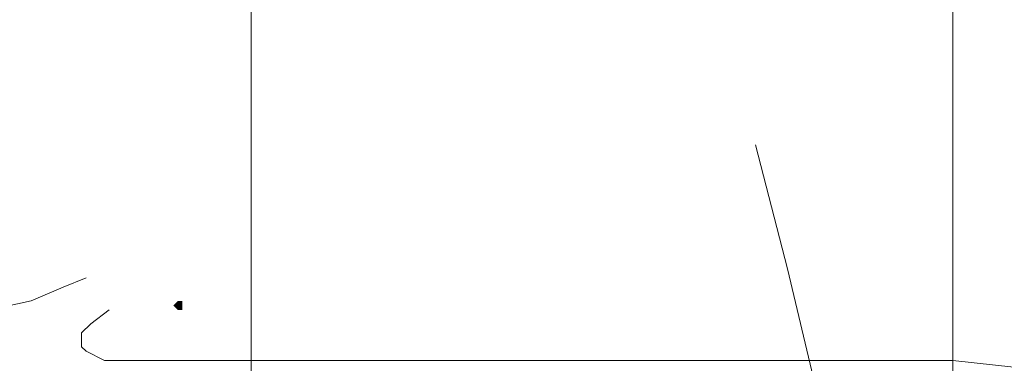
# Model space of a CAD drawing. Header units: millimetres. Extents: x -3176 to 162662, y -36434 to 57907.
# Tile 90 of 155: x 83225 to 85511, y 50740 to 51538. Entities that reach past the tile are written whole.
import ezdxf

# ---------------------------------------------------------------- set-up
doc = ezdxf.new("R2010")
doc.units = ezdxf.units.MM
doc.linetypes.add('1-Sheet - 32170-CIV-6170-DW-2035-015-01 - RZUTY$0$IMPORT-HIDDENX2 _6_', pattern=[238125000.0, 158750000.0, -79375000.0])
doc.layers.get('0').update_dxf_attribs({"lineweight": 5})
doc.layers.add('1-Sheet - 32170-CIV-6170-DW-2035-015-01 - RZUTY$0$CIV_KEYPLAN', color=8, linetype='Continuous', lineweight=0)
doc.layers.add('1-Sheet - 32170-CIV-6170-DW-2035-015-01 - RZUTY$0$PLAN ORIENTACYJNY _KEY PLAN__dwg _3_', color=8, linetype='Continuous', lineweight=0)

# ---------------------------------------------------------------- blocks, each defined once
blk = doc.blocks.new('1-Sheet - 32170-CIV-6170-DW-2035-015-01 - RZUTY$0$PLAN ORIENTACYJNY _KEY PLAN__dwg_A$Ccfc037ab-730732-A_KEY_PLAN')
at = {"layer": '1-Sheet - 32170-CIV-6170-DW-2035-015-01 - RZUTY$0$CIV_KEYPLAN'}
blk.add_hatch(color=256, dxfattribs=at).paths.add_polyline_path([(2146.11, 2547.83), (2147.18, 2547.83), (2147.18, 2549.95), (2146.11, 2549.95), (2145.05, 2548.89)])
at = {"layer": '1-Sheet - 32170-CIV-6170-DW-2035-015-01 - RZUTY$0$CIV_KEYPLAN', "flags": 128}
for points in [[(2499.49, 2293.44), (2494.16, 2293.44), (2477.13, 2292.38), (2467.55, 2292.38), (2459.04, 2291.31), (2450.52, 2293.44), (2447.33, 2295.57), (2440.94, 2300.89), (2436.69, 2307.28), (2433.49, 2311.54), (2431.37, 2315.79), (2412.21, 2365.82), (2379.21, 2445.65), (2355.79, 2500.99), (2350.47, 2516.96), (2322.8, 2521.22), (2296.19, 2521.22), (2287.67, 2557.41), (2280.22, 2586.14)], [(2124.83, 2555.28), (2119.5, 2553.15), (2112.05, 2549.95), (2102.47, 2547.83), (2095.02, 2545.7), (2087.57, 2544.63), (2075.86, 2543.57), (2069.48, 2543.57), (2060.96, 2542.5), (2034.35, 2542.5), (2008.81, 2543.57)], [(2130.15, 2547.83), (2125.89, 2544.63), (2123.76, 2542.5), (2123.76, 2539.31), (2124.83, 2538.25), (2129.08, 2536.12), (2325.99, 2536.12), (2345.15, 2533.99), (2358.99, 2531.86), (2373.89, 2529.73), (2387.73, 2528.67), (2413.27, 2524.41), (2439.88, 2516.96), (2466.49, 2498.86), (2480.33, 2488.22), (2495.23, 2482.9), (2512.26, 2482.9), (2658.08, 2513.77), (2783.67, 2539.31)]]:
    blk.add_lwpolyline(points, dxfattribs=at)
blk = doc.blocks.new('1-Sheet - 32170-CIV-6170-DW-2035-015-01 - RZUTY$0$PLAN ORIENTACYJNY _KEY PLAN__dwg_A$Cf23b0f8a-730733-A_KEY_PLAN')
at = {"layer": '1-Sheet - 32170-CIV-6170-DW-2035-015-01 - RZUTY$0$CIV_KEYPLAN', "linetype": '1-Sheet - 32170-CIV-6170-DW-2035-015-01 - RZUTY$0$IMPORT-HIDDENX2 _6_'}
for p, q in [((2163.14, 2850.11), (2163.14, 189.17)), ((2325.99, 2850.11), (2325.99, 189.17))]:
    blk.add_line(p, q, dxfattribs=at)
blk = doc.blocks.new('1-Sheet - 32170-CIV-6170-DW-2035-015-01 - RZUTY')
at = {"layer": '1-Sheet - 32170-CIV-6170-DW-2035-015-01 - RZUTY$0$PLAN ORIENTACYJNY _KEY PLAN__dwg _3_', "color": 252}
for name in ['1-Sheet - 32170-CIV-6170-DW-2035-015-01 - RZUTY$0$PLAN ORIENTACYJNY _KEY PLAN__dwg_A$Cf23b0f8a-730733-A_KEY_PLAN', '1-Sheet - 32170-CIV-6170-DW-2035-015-01 - RZUTY$0$PLAN ORIENTACYJNY _KEY PLAN__dwg_A$Ccfc037ab-730732-A_KEY_PLAN']:
    blk.add_blockref(name, (2763.96, 0), dxfattribs=at)

msp = doc.modelspace()

# ---------------------------------------------------------------- block references
at = {"xscale": 10, "yscale": 10, "zscale": 10}
msp.add_blockref('1-Sheet - 32170-CIV-6170-DW-2035-015-01 - RZUTY', (34491.45, 25385.65), dxfattribs=at)

doc.saveas('drawing.dxf')
